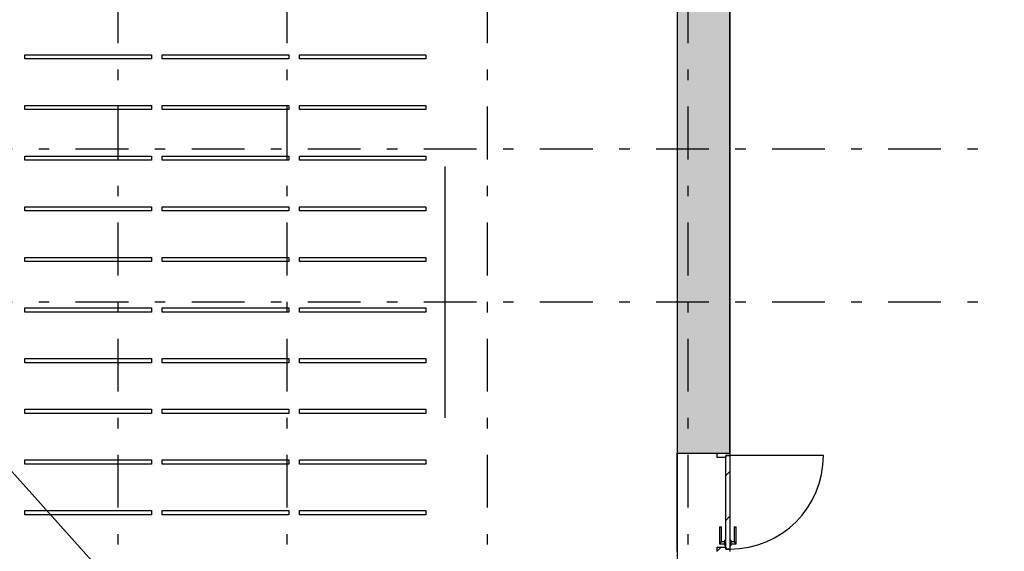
# Model space of a CAD drawing. Extents: x 2 to 87, y -108 to 11.
# Tile 67 of 256: x 43 to 53, y -85 to -80. Entities that reach past the tile are written whole.
import ezdxf

# ---------------------------------------------------------------- set-up
doc = ezdxf.new("R2010")
doc.units = 0
doc.header["$MEASUREMENT"] = 0
doc.linetypes.add('DASHDOT', pattern=[1, 0.5, -0.25, 0, -0.25])
doc.linetypes.add('OVERHEAD', pattern=[3.96875, 2.38125, -1.5875])
for name, color, linetype in [('10', 7, 'CONTINUOUS'), ('13', 7, 'CONTINUOUS'), ('16', 7, 'CONTINUOUS'), ('2', 7, 'CONTINUOUS'), ('25', 7, 'CONTINUOUS'), ('30', 7, 'CONTINUOUS'), ('33', 7, 'CONTINUOUS'), ('5', 7, 'CONTINUOUS'), ('8', 7, 'CONTINUOUS')]:
    doc.layers.add(name, color=color, linetype=linetype)

msp = doc.modelspace()

# ---------------------------------------------------------------- linework, layer by layer
at = {"layer": '10', "color": 7, "linetype": 'Continuous'}
msp.add_line((9.8169, -47.3155), (49.3917, -91.3265), dxfattribs=at)
at = {"layer": '13', "color": 62, "linetype": 'Continuous'}
msp.add_line((49.5276, -85.2221), (49.5276, -84.2921), dxfattribs=at)
at = {"layer": '16', "color": 62, "linetype": 'Continuous'}
msp.add_line((50.9136, -84.3141), (50.0276, -84.3141), dxfattribs=at)
msp.add_arc((50.0276, -84.3141), 0.886, 270, 360, dxfattribs=at)
at = {"layer": '2', "color": 62, "linetype": 'Continuous'}
for p, q in [((50.0276, -84.2921), (50.0276, -44.5706)), ((49.5276, -75.4075), (49.5276, -90.6961)), ((49.5276, -84.2921), (50.0276, -84.2921))]:
    msp.add_line(p, q, dxfattribs=at)
at = {"layer": '25', "color": 62, "linetype": 'Continuous'}
for p, q in [((49.5276, -75.4075), (49.5276, -83.5491)), ((50.0276, -75.4075), (50.0276, -83.5491)), ((49.5276, -83.5491), (49.5276, -84.2921)), ((50.0276, -83.5491), (50.0276, -84.2921)), ((49.5276, -84.2921), (50.0276, -84.2921))]:
    msp.add_line(p, q, dxfattribs=at)
for points in [[(49.5276, -75.4075), (49.5276, -83.5491), (50.0276, -83.5491)], [(49.5276, -75.4075), (50.0276, -75.4075), (50.0276, -83.5491)], [(49.5276, -83.5491), (49.5276, -84.2921), (50.0276, -84.2921)], [(49.5276, -83.5491), (50.0276, -83.5491), (50.0276, -84.2921)], [(49.5276, -84.2921), (49.5276, -84.2921), (50.0276, -84.2921)]]:
    msp.add_solid(points, dxfattribs=at)
at = {"layer": '30', "color": 62, "linetype": 'Continuous'}
for p, q in [((49.9076, -84.3321), (49.9076, -84.2921)), ((49.9876, -84.3321), (49.9076, -84.3321)), ((49.9876, -84.3141), (49.9876, -84.3321)), ((50.0276, -84.3141), (49.9876, -84.3141)), ((50.0276, -84.2921), (50.0276, -84.3141)), ((49.9076, -85.1821), (49.9876, -85.1821)), ((49.9076, -85.2221), (49.9076, -85.1821)), ((49.9876, -85.1821), (49.9876, -85.2001)), ((49.9876, -85.2001), (50.0276, -85.2001)), ((50.0276, -85.2001), (50.0276, -85.2221))]:
    msp.add_line(p, q, dxfattribs=at)
at = {"layer": '33', "color": 62, "linetype": 'OVERHEAD'}
for p, q in [((47.3266, -77.6075), (47.3266, -89.0213)), ((43.3476, -80.516), (44.5476, -80.516)), ((43.3476, -80.556), (43.3476, -80.516)), ((44.5476, -80.516), (44.5476, -80.556)), ((44.6476, -80.516), (45.8476, -80.516)), ((44.6476, -80.556), (44.6476, -80.516)), ((45.8476, -80.516), (45.8476, -80.556)), ((45.9476, -80.516), (47.1476, -80.516)), ((45.9476, -80.556), (45.9476, -80.516)), ((47.1476, -80.516), (47.1476, -80.556)), ((44.5476, -80.556), (43.3476, -80.556)), ((45.8476, -80.556), (44.6476, -80.556)), ((47.1476, -80.556), (45.9476, -80.556)), ((43.3476, -80.996), (44.5476, -80.996)), ((43.3476, -81.036), (43.3476, -80.996)), ((44.5476, -81.036), (43.3476, -81.036)), ((44.5476, -80.996), (44.5476, -81.036)), ((44.6476, -80.996), (45.8476, -80.996)), ((44.6476, -81.036), (44.6476, -80.996)), ((45.8476, -81.036), (44.6476, -81.036)), ((45.8476, -80.996), (45.8476, -81.036)), ((45.9476, -80.996), (47.1476, -80.996)), ((45.9476, -81.036), (45.9476, -80.996)), ((47.1476, -81.036), (45.9476, -81.036)), ((47.1476, -80.996), (47.1476, -81.036)), ((43.3476, -81.476), (44.5476, -81.476)), ((43.3476, -81.516), (43.3476, -81.476)), ((44.5476, -81.516), (43.3476, -81.516)), ((44.5476, -81.476), (44.5476, -81.516)), ((44.6476, -81.476), (45.8476, -81.476)), ((44.6476, -81.516), (44.6476, -81.476)), ((45.8476, -81.516), (44.6476, -81.516)), ((45.8476, -81.476), (45.8476, -81.516)), ((45.9476, -81.476), (47.1476, -81.476)), ((45.9476, -81.516), (45.9476, -81.476)), ((47.1476, -81.516), (45.9476, -81.516)), ((47.1476, -81.476), (47.1476, -81.516)), ((43.3476, -81.956), (44.5476, -81.956)), ((43.3476, -81.996), (43.3476, -81.956)), ((44.5476, -81.996), (43.3476, -81.996)), ((44.5476, -81.956), (44.5476, -81.996)), ((44.6476, -81.956), (45.8476, -81.956)), ((44.6476, -81.996), (44.6476, -81.956)), ((45.8476, -81.996), (44.6476, -81.996)), ((45.8476, -81.956), (45.8476, -81.996)), ((45.9476, -81.956), (47.1476, -81.956)), ((45.9476, -81.996), (45.9476, -81.956)), ((47.1476, -81.996), (45.9476, -81.996)), ((47.1476, -81.956), (47.1476, -81.996)), ((43.3476, -82.436), (44.5476, -82.436)), ((43.3476, -82.476), (43.3476, -82.436)), ((44.5476, -82.476), (43.3476, -82.476)), ((44.5476, -82.436), (44.5476, -82.476)), ((44.6476, -82.436), (45.8476, -82.436)), ((44.6476, -82.476), (44.6476, -82.436)), ((45.8476, -82.476), (44.6476, -82.476)), ((45.8476, -82.436), (45.8476, -82.476)), ((45.9476, -82.436), (47.1476, -82.436)), ((45.9476, -82.476), (45.9476, -82.436)), ((47.1476, -82.476), (45.9476, -82.476)), ((47.1476, -82.436), (47.1476, -82.476)), ((43.3476, -82.916), (44.5476, -82.916)), ((43.3476, -82.956), (43.3476, -82.916)), ((44.5476, -82.916), (44.5476, -82.956)), ((44.6476, -82.916), (45.8476, -82.916)), ((44.6476, -82.956), (44.6476, -82.916)), ((45.8476, -82.916), (45.8476, -82.956)), ((45.9476, -82.916), (47.1476, -82.916)), ((45.9476, -82.956), (45.9476, -82.916)), ((47.1476, -82.916), (47.1476, -82.956)), ((44.5476, -82.956), (43.3476, -82.956)), ((45.8476, -82.956), (44.6476, -82.956)), ((47.1476, -82.956), (45.9476, -82.956)), ((43.3476, -83.396), (44.5476, -83.396)), ((43.3476, -83.436), (43.3476, -83.396)), ((44.5476, -83.396), (44.5476, -83.436)), ((44.6476, -83.396), (45.8476, -83.396)), ((44.6476, -83.436), (44.6476, -83.396)), ((45.8476, -83.396), (45.8476, -83.436)), ((45.9476, -83.396), (47.1476, -83.396)), ((45.9476, -83.436), (45.9476, -83.396)), ((47.1476, -83.396), (47.1476, -83.436)), ((44.5476, -83.436), (43.3476, -83.436)), ((45.8476, -83.436), (44.6476, -83.436)), ((47.1476, -83.436), (45.9476, -83.436)), ((43.3476, -83.876), (44.5476, -83.876)), ((43.3476, -83.916), (43.3476, -83.876)), ((44.5476, -83.876), (44.5476, -83.916)), ((44.6476, -83.876), (45.8476, -83.876)), ((44.6476, -83.916), (44.6476, -83.876)), ((45.8476, -83.876), (45.8476, -83.916)), ((45.9476, -83.876), (47.1476, -83.876)), ((45.9476, -83.916), (45.9476, -83.876)), ((47.1476, -83.876), (47.1476, -83.916)), ((44.5476, -83.916), (43.3476, -83.916)), ((45.8476, -83.916), (44.6476, -83.916)), ((47.1476, -83.916), (45.9476, -83.916)), ((43.3476, -84.356), (44.5476, -84.356)), ((43.3476, -84.396), (43.3476, -84.356)), ((44.5476, -84.396), (43.3476, -84.396)), ((44.5476, -84.356), (44.5476, -84.396)), ((44.6476, -84.356), (45.8476, -84.356)), ((44.6476, -84.396), (44.6476, -84.356)), ((45.8476, -84.396), (44.6476, -84.396)), ((45.8476, -84.356), (45.8476, -84.396)), ((45.9476, -84.356), (47.1476, -84.356)), ((45.9476, -84.396), (45.9476, -84.356)), ((47.1476, -84.396), (45.9476, -84.396)), ((47.1476, -84.356), (47.1476, -84.396)), ((43.3476, -84.836), (44.5476, -84.836)), ((43.3476, -84.876), (43.3476, -84.836)), ((44.5476, -84.876), (43.3476, -84.876)), ((44.5476, -84.836), (44.5476, -84.876)), ((44.6476, -84.836), (45.8476, -84.836)), ((44.6476, -84.876), (44.6476, -84.836)), ((45.8476, -84.876), (44.6476, -84.876)), ((45.8476, -84.836), (45.8476, -84.876)), ((45.9476, -84.836), (47.1476, -84.836)), ((45.9476, -84.876), (45.9476, -84.836)), ((47.1476, -84.876), (45.9476, -84.876)), ((47.1476, -84.836), (47.1476, -84.876))]:
    msp.add_line(p, q, dxfattribs=at)
at = {"layer": '5', "color": 7, "linetype": 'DASHDOT'}
for p, q in [((44.2276, -7.3075), (44.2276, -96.5075)), ((45.8276, -7.3075), (45.8276, -96.5075)), ((47.7276, -7.3075), (47.7276, -96.5075)), ((49.6276, -7.3075), (49.6276, -96.5075)), ((7.5276, -81.4075), (52.6276, -81.4075)), ((7.5276, -82.8575), (52.6276, -82.8575))]:
    msp.add_line(p, q, dxfattribs=at)
at = {"layer": '8', "color": 62, "linetype": 'Continuous'}
for p, q in [((49.9076, -84.3013), (49.9168, -84.2921)), ((49.9876, -84.3141), (50.0276, -84.3141)), ((49.9876, -85.2001), (49.9876, -84.3141)), ((50.0276, -84.3141), (50.0276, -85.2001)), ((49.9876, -84.5041), (50.0276, -84.4641)), ((49.9876, -84.9284), (50.0276, -84.8884)), ((49.9276, -84.9901), (49.9276, -85.1501)), ((49.9276, -84.9901), (49.9476, -84.9901)), ((49.9476, -85.1301), (49.9476, -84.9901)), ((50.0676, -84.9901), (50.0676, -85.1301)), ((50.0676, -84.9901), (50.0876, -84.9901)), ((50.0876, -85.1501), (50.0876, -84.9901)), ((49.9076, -85.2205), (49.946, -85.1821)), ((49.9276, -85.1501), (49.9796, -85.1501)), ((49.9796, -85.1301), (49.9476, -85.1301)), ((49.9876, -85.1151), (49.9796, -85.1151)), ((49.9796, -85.1651), (49.9796, -85.1151)), ((49.9796, -85.1651), (49.9876, -85.1651)), ((50.0356, -85.1151), (50.0276, -85.1151)), ((50.0276, -85.1651), (50.0356, -85.1651)), ((50.0356, -85.1151), (50.0356, -85.1651)), ((50.0676, -85.1301), (50.0356, -85.1301)), ((50.0356, -85.1501), (50.0876, -85.1501)), ((50.0276, -85.2001), (49.9876, -85.2001))]:
    msp.add_line(p, q, dxfattribs=at)
for points in [[(49.9476, -85.1301), (49.9475, -85.1301), (49.9475, -85.1302), (49.9475, -85.1302), (49.9475, -85.1302), (49.9475, -85.1302), (49.9475, -85.1302), (49.9475, -85.1302), (49.9475, -85.1302), (49.9475, -85.1302), (49.9475, -85.1302), (49.9475, -85.1302), (49.9475, -85.1302), (49.9475, -85.1302), (49.9475, -85.1302), (49.9475, -85.1302), (49.9475, -85.1302), (49.9475, -85.1302), (49.9475, -85.1302), (49.9475, -85.1302), (49.9475, -85.1302), (49.9475, -85.1302), (49.9475, -85.1302), (49.9475, -85.1302), (49.9475, -85.1302), (49.9475, -85.1302), (49.9475, -85.1302), (49.9475, -85.1302), (49.9475, -85.1302), (49.9474, -85.1303), (49.9474, -85.1303), (49.9474, -85.1303), (49.9474, -85.1303), (49.9474, -85.1303), (49.9474, -85.1303), (49.9474, -85.1303), (49.9474, -85.1303), (49.9474, -85.1303), (49.9474, -85.1303), (49.9474, -85.1303), (49.9474, -85.1303), (49.9474, -85.1303), (49.9474, -85.1303), (49.9474, -85.1303), (49.9474, -85.1303), (49.9474, -85.1303), (49.9474, -85.1303), (49.9473, -85.1303), (49.9473, -85.1304), (49.9473, -85.1304), (49.9473, -85.1304), (49.9473, -85.1304), (49.9473, -85.1304), (49.9473, -85.1304), (49.9473, -85.1304), (49.9473, -85.1304), (49.9473, -85.1304), (49.9473, -85.1304), (49.9473, -85.1304), (49.9473, -85.1304), (49.9473, -85.1304), (49.9473, -85.1304), (49.9473, -85.1304), (49.9472, -85.1305), (49.9471, -85.1306), (49.9471, -85.1306), (49.9471, -85.1306), (49.9471, -85.1306), (49.9471, -85.1306), (49.9471, -85.1306), (49.9471, -85.1306), (49.9471, -85.1306), (49.9471, -85.1306), (49.9471, -85.1306), (49.9471, -85.1306), (49.947, -85.1306), (49.947, -85.1307), (49.947, -85.1307), (49.947, -85.1307), (49.947, -85.1307), (49.947, -85.1307), (49.947, -85.1307), (49.947, -85.1307), (49.947, -85.1307), (49.947, -85.1307), (49.947, -85.1307), (49.9469, -85.1308), (49.9469, -85.1308), (49.9469, -85.1308), (49.9469, -85.1308), (49.9469, -85.1308), (49.9469, -85.1308), (49.9469, -85.1308), (49.9469, -85.1308), (49.9469, -85.1308), (49.9469, -85.1308), (49.9468, -85.1309), (49.9468, -85.1309), (49.9468, -85.1309), (49.9468, -85.1309), (49.9468, -85.1309), (49.9468, -85.1309), (49.9468, -85.1309), (49.9468, -85.1309), (49.9468, -85.1309), (49.9468, -85.1309), (49.9467, -85.131), (49.9467, -85.131), (49.9467, -85.131), (49.9467, -85.131), (49.9467, -85.131), (49.9467, -85.131), (49.9467, -85.131), (49.9467, -85.131), (49.9466, -85.131), (49.9466, -85.1311), (49.9466, -85.1311), (49.9466, -85.1311), (49.9466, -85.1311), (49.9466, -85.1311), (49.9466, -85.1311), (49.9466, -85.1311), (49.9466, -85.1311), (49.9465, -85.1312), (49.9465, -85.1312), (49.9465, -85.1312), (49.9465, -85.1312), (49.9465, -85.1312), (49.9465, -85.1312), (49.9465, -85.1312), (49.9465, -85.1312), (49.9464, -85.1313), (49.9464, -85.1313), (49.9464, -85.1313), (49.9464, -85.1313), (49.9464, -85.1313), (49.9464, -85.1313), (49.9464, -85.1313), (49.9464, -85.1313), (49.9463, -85.1314), (49.9463, -85.1314), (49.9463, -85.1314), (49.9463, -85.1314), (49.9463, -85.1314), (49.9463, -85.1314), (49.9463, -85.1314), (49.9462, -85.1315), (49.9462, -85.1315), (49.9462, -85.1315), (49.9462, -85.1315), (49.9462, -85.1315), (49.9462, -85.1315), (49.9462, -85.1315), (49.9461, -85.1316), (49.946, -85.1317), (49.946, -85.1317), (49.946, -85.1317), (49.946, -85.1317), (49.946, -85.1317), (49.946, -85.1317), (49.946, -85.1317), (49.9459, -85.1318), (49.9459, -85.1318), (49.9459, -85.1318), (49.9459, -85.1318), (49.9459, -85.1318), (49.9459, -85.1318), (49.9459, -85.1318), (49.9458, -85.1319), (49.9458, -85.1319), (49.9458, -85.1319), (49.9458, -85.1319), (49.9458, -85.1319), (49.9458, -85.1319), (49.9457, -85.132), (49.9457, -85.132), (49.9457, -85.132), (49.9457, -85.132), (49.9457, -85.132), (49.9457, -85.132), (49.9456, -85.1321), (49.9456, -85.1321), (49.9456, -85.1321), (49.9456, -85.1321), (49.9456, -85.1321), (49.9456, -85.1321), (49.9455, -85.1322), (49.9455, -85.1322), (49.9455, -85.1322), (49.9455, -85.1322), (49.9455, -85.1322), (49.9455, -85.1322), (49.9454, -85.1323), (49.9454, -85.1323), (49.9454, -85.1323), (49.9454, -85.1323), (49.9454, -85.1323), (49.9454, -85.1323), (49.9453, -85.1324), (49.9453, -85.1324), (49.9453, -85.1324), (49.9453, -85.1324), (49.9453, -85.1324), (49.9453, -85.1324), (49.9452, -85.1325), (49.9452, -85.1325), (49.9452, -85.1325), (49.9452, -85.1325), (49.9452, -85.1325), (49.9451, -85.1325), (49.9451, -85.1326), (49.9451, -85.1326), (49.9451, -85.1326), (49.9451, -85.1326), (49.9451, -85.1326), (49.945, -85.1327), (49.945, -85.1327), (49.945, -85.1327), (49.945, -85.1327), (49.945, -85.1327), (49.9449, -85.1327), (49.9449, -85.1328), (49.9449, -85.1328), (49.9449, -85.1328), (49.9449, -85.1328), (49.9449, -85.1328), (49.9448, -85.1329), (49.9448, -85.1329), (49.9448, -85.1329), (49.9448, -85.1329), (49.9448, -85.1329), (49.9447, -85.133), (49.9447, -85.133), (49.9447, -85.133), (49.9447, -85.133), (49.9447, -85.133), (49.9446, -85.1331), (49.9446, -85.1331), (49.9446, -85.1331), (49.9446, -85.1331), (49.9446, -85.1331), (49.9445, -85.1332), (49.9445, -85.1332), (49.9445, -85.1332), (49.9445, -85.1332), (49.9445, -85.1332), (49.9445, -85.1332), (49.9444, -85.1333), (49.9443, -85.1334), (49.9443, -85.1334), (49.9443, -85.1334), (49.9443, -85.1334), (49.9442, -85.1335), (49.9442, -85.1335), (49.9442, -85.1335), (49.9442, -85.1335), (49.9442, -85.1335), (49.9441, -85.1336), (49.9441, -85.1336), (49.9441, -85.1336), (49.9441, -85.1336), (49.9441, -85.1336), (49.944, -85.1337), (49.944, -85.1337), (49.944, -85.1337), (49.944, -85.1337), (49.944, -85.1337), (49.9439, -85.1338), (49.9439, -85.1338), (49.9439, -85.1338), (49.9439, -85.1338), (49.9439, -85.1338), (49.9438, -85.1339), (49.9438, -85.1339), (49.9438, -85.1339), (49.9438, -85.1339), (49.9437, -85.134), (49.9437, -85.134), (49.9437, -85.134), (49.9437, -85.134), (49.9437, -85.134), (49.9436, -85.1341), (49.9436, -85.1341), (49.9436, -85.1341), (49.9436, -85.1341), (49.9435, -85.1341), (49.9435, -85.1342), (49.9435, -85.1342), (49.9435, -85.1342), (49.9435, -85.1342), (49.9434, -85.1343), (49.9434, -85.1343), (49.9434, -85.1343), (49.9434, -85.1343), (49.9433, -85.1343), (49.9433, -85.1344), (49.9433, -85.1344), (49.9433, -85.1344), (49.9433, -85.1344), (49.9432, -85.1345), (49.9432, -85.1345), (49.9432, -85.1345), (49.9432, -85.1345), (49.9431, -85.1346), (49.9431, -85.1346), (49.9431, -85.1346), (49.9431, -85.1346), (49.9431, -85.1346), (49.943, -85.1347), (49.943, -85.1347), (49.943, -85.1347), (49.943, -85.1347), (49.9429, -85.1348), (49.9429, -85.1348), (49.9429, -85.1348), (49.9429, -85.1348), (49.9428, -85.1348), (49.9428, -85.1349), (49.9428, -85.1349), (49.9428, -85.1349), (49.9428, -85.1349), (49.9427, -85.135), (49.9427, -85.135), (49.9427, -85.135), (49.9427, -85.135), (49.9426, -85.1351), (49.9426, -85.1351), (49.9426, -85.1351), (49.9426, -85.1351), (49.9425, -85.1352), (49.9425, -85.1352), (49.9425, -85.1352), (49.9425, -85.1352), (49.9424, -85.1352), (49.9424, -85.1353), (49.9424, -85.1353), (49.9424, -85.1353), (49.9424, -85.1353), (49.9423, -85.1354), (49.9423, -85.1354), (49.9423, -85.1354), (49.9423, -85.1354), (49.9422, -85.1355), (49.9421, -85.1356), (49.9421, -85.1356), (49.9421, -85.1356), (49.9421, -85.1356), (49.942, -85.1357), (49.942, -85.1357), (49.942, -85.1357), (49.942, -85.1357), (49.9419, -85.1358), (49.9419, -85.1358), (49.9419, -85.1358), (49.9419, -85.1358), (49.9418, -85.1359), (49.9418, -85.1359), (49.9418, -85.1359), (49.9418, -85.1359), (49.9417, -85.136), (49.9417, -85.136), (49.9417, -85.136), (49.9417, -85.136), (49.9416, -85.1361), (49.9416, -85.1361), (49.9416, -85.1361), (49.9416, -85.1361), (49.9415, -85.1362), (49.9415, -85.1362), (49.9415, -85.1362), (49.9415, -85.1362), (49.9414, -85.1363), (49.9414, -85.1363), (49.9414, -85.1363), (49.9414, -85.1363), (49.9413, -85.1364), (49.9413, -85.1364), (49.9413, -85.1364), (49.9413, -85.1364), (49.9412, -85.1365), (49.9412, -85.1365), (49.9412, -85.1365), (49.9412, -85.1365), (49.9411, -85.1366), (49.9411, -85.1366), (49.9411, -85.1366), (49.9411, -85.1366), (49.941, -85.1367), (49.941, -85.1367), (49.941, -85.1367), (49.941, -85.1367), (49.9409, -85.1368), (49.9409, -85.1368), (49.9409, -85.1368), (49.9409, -85.1368), (49.9408, -85.1369), (49.9408, -85.1369), (49.9408, -85.1369), (49.9407, -85.1369), (49.9407, -85.137), (49.9407, -85.137), (49.9407, -85.137), (49.9406, -85.1371), (49.9406, -85.1371), (49.9406, -85.1371), (49.9406, -85.1371), (49.9405, -85.1372), (49.9405, -85.1372), (49.9405, -85.1372), (49.9405, -85.1372), (49.9404, -85.1373), (49.9404, -85.1373), (49.9404, -85.1373), (49.9404, -85.1373), (49.9403, -85.1374), (49.9403, -85.1374), (49.9403, -85.1374), (49.9403, -85.1374), (49.9402, -85.1375), (49.9402, -85.1375), (49.9402, -85.1375), (49.9402, -85.1375), (49.9401, -85.1376), (49.9401, -85.1376), (49.9401, -85.1376), (49.94, -85.1377), (49.94, -85.1377), (49.94, -85.1377), (49.94, -85.1377), (49.9399, -85.1378), (49.9399, -85.1378), (49.9399, -85.1378), (49.9399, -85.1378), (49.9398, -85.1379), (49.9398, -85.1379), (49.9398, -85.1379), (49.9398, -85.1379), (49.9397, -85.138), (49.9397, -85.138), (49.9397, -85.138), (49.9396, -85.1381), (49.9395, -85.1382), (49.9395, -85.1382), (49.9395, -85.1382), (49.9395, -85.1382), (49.9394, -85.1383), (49.9394, -85.1383), (49.9394, -85.1383), (49.9394, -85.1383), (49.9393, -85.1384), (49.9393, -85.1384), (49.9393, -85.1384), (49.9392, -85.1385), (49.9392, -85.1385), (49.9392, -85.1385), (49.9392, -85.1385), (49.9391, -85.1386), (49.9391, -85.1386), (49.9391, -85.1386), (49.9391, -85.1386), (49.939, -85.1387), (49.939, -85.1387), (49.939, -85.1387), (49.9389, -85.1388), (49.9389, -85.1388), (49.9389, -85.1388), (49.9389, -85.1388), (49.9388, -85.1389), (49.9388, -85.1389), (49.9388, -85.1389), (49.9388, -85.1389), (49.9387, -85.139), (49.9387, -85.139), (49.9387, -85.139), (49.9386, -85.1391), (49.9386, -85.1391), (49.9386, -85.1391), (49.9386, -85.1391), (49.9385, -85.1392), (49.9385, -85.1392), (49.9385, -85.1392), (49.9385, -85.1392), (49.9384, -85.1393), (49.9384, -85.1393), (49.9384, -85.1393), (49.9383, -85.1393), (49.9383, -85.1394), (49.9383, -85.1394), (49.9383, -85.1394), (49.9382, -85.1395), (49.9382, -85.1395), (49.9382, -85.1395), (49.9382, -85.1395), (49.9381, -85.1396), (49.9381, -85.1396), (49.9381, -85.1396), (49.938, -85.1396), (49.938, -85.1397), (49.938, -85.1397), (49.938, -85.1397), (49.9379, -85.1398), (49.9379, -85.1398), (49.9379, -85.1398), (49.9379, -85.1398), (49.9378, -85.1399), (49.9378, -85.1399), (49.9378, -85.1399), (49.9377, -85.1399), (49.9377, -85.14), (49.9377, -85.14), (49.9377, -85.14), (49.9376, -85.1401), (49.9376, -85.1401), (49.9376, -85.1401), (49.9376, -85.1401), (49.9375, -85.1402), (49.9375, -85.1402), (49.9375, -85.1402), (49.9375, -85.1402), (49.9374, -85.1403), (49.9374, -85.1403), (49.9374, -85.1403), (49.9373, -85.1404), (49.9373, -85.1404), (49.9373, -85.1404), (49.9373, -85.1404), (49.9372, -85.1405), (49.9372, -85.1405), (49.9372, -85.1405), (49.9372, -85.1405), (49.9371, -85.1406), (49.9371, -85.1406), (49.9371, -85.1406), (49.9369, -85.1408), (49.9368, -85.1409), (49.9368, -85.1409), (49.9368, -85.1409), (49.9367, -85.141), (49.9367, -85.141), (49.9367, -85.141), (49.9367, -85.141), (49.9366, -85.1411), (49.9366, -85.1411), (49.9366, -85.1411), (49.9366, -85.1411), (49.9365, -85.1412), (49.9365, -85.1412), (49.9365, -85.1412), (49.9364, -85.1413), (49.9364, -85.1413), (49.9364, -85.1413), (49.9364, -85.1413), (49.9363, -85.1414), (49.9363, -85.1414), (49.9363, -85.1414), (49.9363, -85.1414), (49.9362, -85.1415), (49.9362, -85.1415), (49.9362, -85.1415), (49.9361, -85.1416), (49.9361, -85.1416), (49.9361, -85.1416), (49.9361, -85.1416), (49.936, -85.1417), (49.936, -85.1417), (49.936, -85.1417), (49.936, -85.1417), (49.9359, -85.1418), (49.9359, -85.1418), (49.9359, -85.1418), (49.9358, -85.1419), (49.9358, -85.1419), (49.9358, -85.1419), (49.9358, -85.1419), (49.9357, -85.142), (49.9357, -85.142), (49.9357, -85.142), (49.9357, -85.142), (49.9356, -85.1421), (49.9356, -85.1421), (49.9356, -85.1421), (49.9356, -85.1421), (49.9355, -85.1422), (49.9355, -85.1422), (49.9355, -85.1422), (49.9354, -85.1423), (49.9354, -85.1423), (49.9354, -85.1423), (49.9354, -85.1423), (49.9353, -85.1424), (49.9353, -85.1424), (49.9353, -85.1424), (49.9353, -85.1424), (49.9352, -85.1425), (49.9352, -85.1425), (49.9352, -85.1425), (49.9352, -85.1425), (49.9351, -85.1426), (49.9351, -85.1426), (49.9351, -85.1426), (49.935, -85.1427), (49.935, -85.1427), (49.935, -85.1427), (49.935, -85.1427), (49.9349, -85.1428), (49.9349, -85.1428), (49.9349, -85.1428), (49.9349, -85.1428), (49.9348, -85.1429), (49.9348, -85.1429), (49.9348, -85.1429), (49.9348, -85.1429), (49.9347, -85.143), (49.9347, -85.143), (49.9347, -85.143), (49.9347, -85.143), (49.9346, -85.1431), (49.9346, -85.1431), (49.9346, -85.1431), (49.9346, -85.1431), (49.9345, -85.1432), (49.9345, -85.1432), (49.9345, -85.1432), (49.9344, -85.1433), (49.9344, -85.1433), (49.9344, -85.1433), (49.9344, -85.1433), (49.9343, -85.1434), (49.9342, -85.1435), (49.9342, -85.1435), (49.9342, -85.1435), (49.9342, -85.1435), (49.9341, -85.1436), (49.9341, -85.1436), (49.9341, -85.1436), (49.9341, -85.1436), (49.934, -85.1437), (49.934, -85.1437), (49.934, -85.1437), (49.934, -85.1437), (49.9339, -85.1438), (49.9339, -85.1438), (49.9339, -85.1438), (49.9339, -85.1438), (49.9338, -85.1439), (49.9338, -85.1439), (49.9338, -85.1439), (49.9338, -85.1439), (49.9337, -85.144), (49.9337, -85.144), (49.9337, -85.144), (49.9337, -85.144), (49.9336, -85.1441), (49.9336, -85.1441), (49.9336, -85.1441), (49.9336, -85.1441), (49.9335, -85.1442), (49.9335, -85.1442), (49.9335, -85.1442), (49.9335, -85.1442), (49.9334, -85.1443), (49.9334, -85.1443), (49.9334, -85.1443), (49.9334, -85.1443), (49.9333, -85.1444), (49.9333, -85.1444), (49.9333, -85.1444), (49.9333, -85.1444), (49.9332, -85.1445), (49.9332, -85.1445), (49.9332, -85.1445), (49.9332, -85.1445), (49.9331, -85.1446), (49.9331, -85.1446), (49.9331, -85.1446), (49.9331, -85.1446), (49.933, -85.1447), (49.933, -85.1447), (49.933, -85.1447), (49.933, -85.1447), (49.9329, -85.1448), (49.9329, -85.1448), (49.9329, -85.1448), (49.9329, -85.1448), (49.9328, -85.1449), (49.9328, -85.1449), (49.9328, -85.1449), (49.9328, -85.1449), (49.9327, -85.1449), (49.9327, -85.145), (49.9327, -85.145), (49.9327, -85.145), (49.9327, -85.145), (49.9326, -85.1451), (49.9326, -85.1451), (49.9326, -85.1451), (49.9326, -85.1451), (49.9325, -85.1452), (49.9325, -85.1452), (49.9325, -85.1452), (49.9325, -85.1452), (49.9324, -85.1453), (49.9324, -85.1453), (49.9324, -85.1453), (49.9324, -85.1453), (49.9324, -85.1453), (49.9323, -85.1454), (49.9323, -85.1454), (49.9323, -85.1454), (49.9323, -85.1454), (49.9322, -85.1455), (49.9322, -85.1455), (49.9322, -85.1455), (49.9322, -85.1455), (49.9321, -85.1456), (49.9321, -85.1456), (49.9321, -85.1456), (49.9321, -85.1456), (49.9321, -85.1456), (49.932, -85.1457), (49.932, -85.1457), (49.932, -85.1457), (49.932, -85.1457), (49.9319, -85.1458), (49.9319, -85.1458), (49.9319, -85.1458), (49.9319, -85.1458), (49.9319, -85.1459), (49.9318, -85.1459), (49.9318, -85.1459), (49.9318, -85.1459), (49.9318, -85.1459), (49.9317, -85.146), (49.9317, -85.146), (49.9317, -85.146), (49.9317, -85.146), (49.9317, -85.146), (49.9316, -85.1461), (49.9316, -85.1461), (49.9316, -85.1461), (49.9316, -85.1461), (49.9315, -85.1462), (49.9315, -85.1462), (49.9315, -85.1462), (49.9315, -85.1462), (49.9315, -85.1462), (49.9314, -85.1463), (49.9314, -85.1463), (49.9314, -85.1463), (49.9314, -85.1463), (49.9313, -85.1464), (49.9313, -85.1464), (49.9313, -85.1464), (49.9313, -85.1464), (49.9313, -85.1464), (49.9312, -85.1465), (49.9312, -85.1465), (49.9312, -85.1465), (49.9312, -85.1465), (49.9312, -85.1465), (49.9311, -85.1466), (49.9311, -85.1466), (49.9311, -85.1466), (49.9311, -85.1466), (49.9311, -85.1466), (49.931, -85.1467), (49.931, -85.1467), (49.931, -85.1467), (49.931, -85.1467), (49.9309, -85.1467), (49.9309, -85.1468), (49.9309, -85.1468), (49.9309, -85.1468), (49.9309, -85.1468), (49.9308, -85.1469), (49.9308, -85.1469), (49.9308, -85.1469), (49.9308, -85.1469), (49.9308, -85.1469), (49.9307, -85.147), (49.9307, -85.147), (49.9307, -85.147), (49.9307, -85.147), (49.9307, -85.147), (49.9306, -85.147), (49.9306, -85.1471), (49.9306, -85.1471), (49.9306, -85.1471), (49.9306, -85.1471), (49.9306, -85.1471), (49.9305, -85.1472), (49.9305, -85.1472), (49.9305, -85.1472), (49.9305, -85.1472), (49.9305, -85.1472), (49.9304, -85.1473), (49.9304, -85.1473), (49.9304, -85.1473), (49.9304, -85.1473), (49.9304, -85.1473), (49.9303, -85.1474), (49.9303, -85.1474), (49.9303, -85.1474), (49.9303, -85.1474), (49.9303, -85.1474), (49.9303, -85.1474), (49.9302, -85.1475), (49.9302, -85.1475), (49.9302, -85.1475), (49.9302, -85.1475), (49.9302, -85.1475), (49.9301, -85.1476), (49.9301, -85.1476), (49.9301, -85.1476), (49.9301, -85.1476), (49.9301, -85.1476), (49.9301, -85.1476), (49.93, -85.1477), (49.93, -85.1477), (49.93, -85.1477), (49.93, -85.1477), (49.93, -85.1477), (49.9299, -85.1478), (49.9298, -85.1479), (49.9298, -85.1479), (49.9298, -85.1479), (49.9298, -85.1479), (49.9298, -85.1479), (49.9298, -85.1479), (49.9297, -85.148), (49.9297, -85.148), (49.9297, -85.148), (49.9297, -85.148), (49.9297, -85.148), (49.9297, -85.148), (49.9296, -85.1481), (49.9296, -85.1481), (49.9296, -85.1481), (49.9296, -85.1481), (49.9296, -85.1481), (49.9296, -85.1481), (49.9295, -85.1482), (49.9295, -85.1482), (49.9295, -85.1482), (49.9295, -85.1482), (49.9295, -85.1482), (49.9295, -85.1482), (49.9294, -85.1483), (49.9294, -85.1483), (49.9294, -85.1483), (49.9294, -85.1483), (49.9294, -85.1483), (49.9294, -85.1483), (49.9293, -85.1484), (49.9293, -85.1484), (49.9293, -85.1484), (49.9293, -85.1484), (49.9293, -85.1484), (49.9293, -85.1484), (49.9293, -85.1484), (49.9292, -85.1485), (49.9292, -85.1485), (49.9292, -85.1485), (49.9292, -85.1485), (49.9292, -85.1485), (49.9292, -85.1485), (49.9292, -85.1485), (49.9291, -85.1486), (49.9291, -85.1486), (49.9291, -85.1486), (49.9291, -85.1486), (49.9291, -85.1486), (49.9291, -85.1486), (49.9291, -85.1486), (49.929, -85.1487), (49.929, -85.1487), (49.929, -85.1487), (49.929, -85.1487), (49.929, -85.1487), (49.929, -85.1487), (49.929, -85.1487), (49.9289, -85.1488), (49.9289, -85.1488), (49.9289, -85.1488), (49.9289, -85.1488), (49.9289, -85.1488), (49.9289, -85.1488), (49.9289, -85.1488), (49.9288, -85.1489), (49.9288, -85.1489), (49.9288, -85.1489), (49.9288, -85.1489), (49.9288, -85.1489), (49.9288, -85.1489), (49.9288, -85.1489), (49.9288, -85.1489), (49.9287, -85.149), (49.9287, -85.149), (49.9287, -85.149), (49.9287, -85.149), (49.9287, -85.149), (49.9287, -85.149), (49.9287, -85.149), (49.9287, -85.149), (49.9286, -85.1491), (49.9286, -85.1491), (49.9286, -85.1491), (49.9286, -85.1491), (49.9286, -85.1491), (49.9286, -85.1491), (49.9286, -85.1491), (49.9286, -85.1491), (49.9286, -85.1491), (49.9285, -85.1492), (49.9285, -85.1492), (49.9285, -85.1492), (49.9285, -85.1492), (49.9285, -85.1492), (49.9285, -85.1492), (49.9285, -85.1492), (49.9285, -85.1492), (49.9283, -85.1494), (49.9282, -85.1495), (49.9282, -85.1495), (49.9282, -85.1495), (49.9282, -85.1495), (49.9282, -85.1495), (49.9282, -85.1495), (49.9282, -85.1495), (49.9282, -85.1495), (49.9282, -85.1495), (49.9282, -85.1495), (49.9281, -85.1496), (49.9281, -85.1496), (49.9281, -85.1496), (49.9281, -85.1496), (49.9281, -85.1496), (49.9281, -85.1496), (49.9281, -85.1496), (49.9281, -85.1496), (49.9281, -85.1496), (49.9281, -85.1496), (49.9281, -85.1496), (49.9281, -85.1496), (49.928, -85.1497), (49.928, -85.1497), (49.928, -85.1497), (49.928, -85.1497), (49.928, -85.1497), (49.928, -85.1497), (49.928, -85.1497), (49.928, -85.1497), (49.928, -85.1497), (49.928, -85.1497), (49.928, -85.1497), (49.928, -85.1497), (49.928, -85.1497), (49.9279, -85.1498), (49.9279, -85.1498), (49.9279, -85.1498), (49.9279, -85.1498), (49.9279, -85.1498), (49.9279, -85.1498), (49.9279, -85.1498), (49.9279, -85.1498), (49.9279, -85.1498), (49.9279, -85.1498), (49.9279, -85.1498), (49.9279, -85.1498), (49.9279, -85.1498), (49.9279, -85.1498), (49.9279, -85.1498), (49.9277, -85.15), (49.9276, -85.1501)], [(50.0876, -85.1501), (50.0875, -85.1501), (50.0875, -85.15), (50.0875, -85.15), (50.0875, -85.15), (50.0875, -85.15), (50.0875, -85.15), (50.0875, -85.15), (50.0875, -85.15), (50.0875, -85.15), (50.0875, -85.15), (50.0875, -85.15), (50.0875, -85.15), (50.0875, -85.15), (50.0875, -85.15), (50.0875, -85.15), (50.0875, -85.15), (50.0875, -85.15), (50.0875, -85.15), (50.0875, -85.15), (50.0875, -85.15), (50.0875, -85.15), (50.0875, -85.15), (50.0875, -85.15), (50.0875, -85.15), (50.0875, -85.15), (50.0875, -85.15), (50.0875, -85.15), (50.0875, -85.15), (50.0874, -85.1499), (50.0874, -85.1499), (50.0874, -85.1499), (50.0874, -85.1499), (50.0874, -85.1499), (50.0874, -85.1499), (50.0874, -85.1499), (50.0874, -85.1499), (50.0874, -85.1499), (50.0874, -85.1499), (50.0874, -85.1499), (50.0874, -85.1499), (50.0874, -85.1499), (50.0874, -85.1499), (50.0874, -85.1499), (50.0874, -85.1499), (50.0874, -85.1499), (50.0874, -85.1499), (50.0873, -85.1499), (50.0873, -85.1498), (50.0873, -85.1498), (50.0873, -85.1498), (50.0873, -85.1498), (50.0873, -85.1498), (50.0873, -85.1498), (50.0873, -85.1498), (50.0873, -85.1498), (50.0873, -85.1498), (50.0873, -85.1498), (50.0873, -85.1498), (50.0873, -85.1498), (50.0873, -85.1498), (50.0873, -85.1498), (50.0873, -85.1498), (50.0872, -85.1497), (50.0871, -85.1496), (50.0871, -85.1496), (50.0871, -85.1496), (50.0871, -85.1496), (50.0871, -85.1496), (50.0871, -85.1496), (50.0871, -85.1496), (50.0871, -85.1496), (50.0871, -85.1496), (50.0871, -85.1496), (50.0871, -85.1496), (50.087, -85.1496), (50.087, -85.1495), (50.087, -85.1495), (50.087, -85.1495), (50.087, -85.1495), (50.087, -85.1495), (50.087, -85.1495), (50.087, -85.1495), (50.087, -85.1495), (50.087, -85.1495), (50.087, -85.1495), (50.0869, -85.1494), (50.0869, -85.1494), (50.0869, -85.1494), (50.0869, -85.1494), (50.0869, -85.1494), (50.0869, -85.1494), (50.0869, -85.1494), (50.0869, -85.1494), (50.0869, -85.1494), (50.0869, -85.1494), (50.0868, -85.1493), (50.0868, -85.1493), (50.0868, -85.1493), (50.0868, -85.1493), (50.0868, -85.1493), (50.0868, -85.1493), (50.0868, -85.1493), (50.0868, -85.1493), (50.0868, -85.1493), (50.0868, -85.1493), (50.0867, -85.1492), (50.0867, -85.1492), (50.0867, -85.1492), (50.0867, -85.1492), (50.0867, -85.1492), (50.0867, -85.1492), (50.0867, -85.1492), (50.0867, -85.1492), (50.0866, -85.1491), (50.0866, -85.1491), (50.0866, -85.1491), (50.0866, -85.1491), (50.0866, -85.1491), (50.0866, -85.1491), (50.0866, -85.1491), (50.0866, -85.1491), (50.0866, -85.1491), (50.0865, -85.149), (50.0865, -85.149), (50.0865, -85.149), (50.0865, -85.149), (50.0865, -85.149), (50.0865, -85.149), (50.0865, -85.149), (50.0865, -85.149), (50.0864, -85.1489), (50.0864, -85.1489), (50.0864, -85.1489), (50.0864, -85.1489), (50.0864, -85.1489), (50.0864, -85.1489), (50.0864, -85.1489), (50.0864, -85.1489), (50.0863, -85.1488), (50.0863, -85.1488), (50.0863, -85.1488), (50.0863, -85.1488), (50.0863, -85.1488), (50.0863, -85.1488), (50.0863, -85.1488), (50.0862, -85.1487), (50.0862, -85.1487), (50.0862, -85.1487), (50.0862, -85.1487), (50.0862, -85.1487), (50.0862, -85.1487), (50.0862, -85.1487), (50.0861, -85.1486), (50.086, -85.1485), (50.086, -85.1485), (50.086, -85.1485), (50.086, -85.1485), (50.086, -85.1485), (50.086, -85.1485), (50.086, -85.1485), (50.0859, -85.1484), (50.0859, -85.1484), (50.0859, -85.1484), (50.0859, -85.1484), (50.0859, -85.1484), (50.0859, -85.1484), (50.0859, -85.1484), (50.0858, -85.1483), (50.0858, -85.1483), (50.0858, -85.1483), (50.0858, -85.1483), (50.0858, -85.1483), (50.0858, -85.1483), (50.0857, -85.1482), (50.0857, -85.1482), (50.0857, -85.1482), (50.0857, -85.1482), (50.0857, -85.1482), (50.0857, -85.1482), (50.0856, -85.1481), (50.0856, -85.1481), (50.0856, -85.1481), (50.0856, -85.1481), (50.0856, -85.1481), (50.0856, -85.1481), (50.0855, -85.148), (50.0855, -85.148), (50.0855, -85.148), (50.0855, -85.148), (50.0855, -85.148), (50.0855, -85.148), (50.0854, -85.1479), (50.0854, -85.1479), (50.0854, -85.1479), (50.0854, -85.1479), (50.0854, -85.1479), (50.0854, -85.1479), (50.0853, -85.1478), (50.0853, -85.1478), (50.0853, -85.1478), (50.0853, -85.1478), (50.0853, -85.1478), (50.0853, -85.1478), (50.0852, -85.1477), (50.0852, -85.1477), (50.0852, -85.1477), (50.0852, -85.1477), (50.0852, -85.1477), (50.0851, -85.1476), (50.0851, -85.1476), (50.0851, -85.1476), (50.0851, -85.1476), (50.0851, -85.1476), (50.0851, -85.1476), (50.085, -85.1475), (50.085, -85.1475), (50.085, -85.1475), (50.085, -85.1475), (50.085, -85.1475), (50.0849, -85.1474), (50.0849, -85.1474), (50.0849, -85.1474), (50.0849, -85.1474), (50.0849, -85.1474), (50.0849, -85.1474), (50.0848, -85.1473), (50.0848, -85.1473), (50.0848, -85.1473), (50.0848, -85.1473), (50.0848, -85.1473), (50.0847, -85.1472), (50.0847, -85.1472), (50.0847, -85.1472), (50.0847, -85.1472), (50.0847, -85.1472), (50.0846, -85.1471), (50.0846, -85.1471), (50.0846, -85.1471), (50.0846, -85.1471), (50.0846, -85.1471), (50.0845, -85.147), (50.0845, -85.147), (50.0845, -85.147), (50.0845, -85.147), (50.0845, -85.147), (50.0845, -85.147), (50.0844, -85.1469), (50.0843, -85.1468), (50.0843, -85.1468), (50.0843, -85.1468), (50.0843, -85.1468), (50.0842, -85.1467), (50.0842, -85.1467), (50.0842, -85.1467), (50.0842, -85.1467), (50.0842, -85.1467), (50.0841, -85.1466), (50.0841, -85.1466), (50.0841, -85.1466), (50.0841, -85.1466), (50.0841, -85.1466), (50.084, -85.1465), (50.084, -85.1465), (50.084, -85.1465), (50.084, -85.1465), (50.084, -85.1465), (50.0839, -85.1464), (50.0839, -85.1464), (50.0839, -85.1464), (50.0839, -85.1464), (50.0839, -85.1464), (50.0838, -85.1463), (50.0838, -85.1463), (50.0838, -85.1463), (50.0838, -85.1463), (50.0837, -85.1462), (50.0837, -85.1462), (50.0837, -85.1462), (50.0837, -85.1462), (50.0837, -85.1462), (50.0836, -85.1461), (50.0836, -85.1461), (50.0836, -85.1461), (50.0836, -85.1461), (50.0835, -85.146), (50.0835, -85.146), (50.0835, -85.146), (50.0835, -85.146), (50.0835, -85.146), (50.0834, -85.1459), (50.0834, -85.1459), (50.0834, -85.1459), (50.0834, -85.1459), (50.0833, -85.1459), (50.0833, -85.1458), (50.0833, -85.1458), (50.0833, -85.1458), (50.0833, -85.1458), (50.0832, -85.1457), (50.0832, -85.1457), (50.0832, -85.1457), (50.0832, -85.1457), (50.0831, -85.1456), (50.0831, -85.1456), (50.0831, -85.1456), (50.0831, -85.1456), (50.0831, -85.1456), (50.083, -85.1455), (50.083, -85.1455), (50.083, -85.1455), (50.083, -85.1455), (50.0829, -85.1454), (50.0829, -85.1454), (50.0829, -85.1454), (50.0829, -85.1454), (50.0828, -85.1453), (50.0828, -85.1453), (50.0828, -85.1453), (50.0828, -85.1453), (50.0828, -85.1453), (50.0827, -85.1452), (50.0827, -85.1452), (50.0827, -85.1452), (50.0827, -85.1452), (50.0826, -85.1451), (50.0826, -85.1451), (50.0826, -85.1451), (50.0826, -85.1451), (50.0825, -85.145), (50.0825, -85.145), (50.0825, -85.145), (50.0825, -85.145), (50.0824, -85.1449), (50.0824, -85.1449), (50.0824, -85.1449), (50.0824, -85.1449), (50.0824, -85.1449), (50.0823, -85.1448), (50.0823, -85.1448), (50.0823, -85.1448), (50.0823, -85.1448), (50.0822, -85.1447), (50.0821, -85.1446), (50.0821, -85.1446), (50.0821, -85.1446), (50.0821, -85.1446), (50.082, -85.1445), (50.082, -85.1445), (50.082, -85.1445), (50.082, -85.1445), (50.0819, -85.1444), (50.0819, -85.1444), (50.0819, -85.1444), (50.0819, -85.1444), (50.0818, -85.1443), (50.0818, -85.1443), (50.0818, -85.1443), (50.0818, -85.1443), (50.0817, -85.1442), (50.0817, -85.1442), (50.0817, -85.1442), (50.0817, -85.1442), (50.0816, -85.1441), (50.0816, -85.1441), (50.0816, -85.1441), (50.0816, -85.1441), (50.0815, -85.144), (50.0815, -85.144), (50.0815, -85.144), (50.0815, -85.144), (50.0814, -85.1439), (50.0814, -85.1439), (50.0814, -85.1439), (50.0814, -85.1439), (50.0813, -85.1438), (50.0813, -85.1438), (50.0813, -85.1438), (50.0813, -85.1438), (50.0812, -85.1437), (50.0812, -85.1437), (50.0812, -85.1437), (50.0812, -85.1437), (50.0811, -85.1436), (50.0811, -85.1436), (50.0811, -85.1436), (50.0811, -85.1436), (50.081, -85.1435), (50.081, -85.1435), (50.081, -85.1435), (50.081, -85.1435), (50.0809, -85.1434), (50.0809, -85.1434), (50.0809, -85.1434), (50.0809, -85.1434), (50.0808, -85.1433), (50.0808, -85.1433), (50.0808, -85.1433), (50.0807, -85.1433), (50.0807, -85.1432), (50.0807, -85.1432), (50.0807, -85.1432), (50.0806, -85.1431), (50.0806, -85.1431), (50.0806, -85.1431), (50.0806, -85.1431), (50.0805, -85.143), (50.0805, -85.143), (50.0805, -85.143), (50.0805, -85.143), (50.0804, -85.1429), (50.0804, -85.1429), (50.0804, -85.1429), (50.0804, -85.1429), (50.0803, -85.1428), (50.0803, -85.1428), (50.0803, -85.1428), (50.0803, -85.1428), (50.0802, -85.1427), (50.0802, -85.1427), (50.0802, -85.1427), (50.0802, -85.1427), (50.0801, -85.1426), (50.0801, -85.1426), (50.0801, -85.1426), (50.08, -85.1425), (50.08, -85.1425), (50.08, -85.1425), (50.08, -85.1425), (50.0799, -85.1424), (50.0799, -85.1424), (50.0799, -85.1424), (50.0799, -85.1424), (50.0798, -85.1423), (50.0798, -85.1423), (50.0798, -85.1423), (50.0798, -85.1423), (50.0797, -85.1422), (50.0797, -85.1422), (50.0797, -85.1422), (50.0796, -85.1421), (50.0795, -85.142), (50.0795, -85.142), (50.0795, -85.142), (50.0795, -85.142), (50.0794, -85.1419), (50.0794, -85.1419), (50.0794, -85.1419), (50.0794, -85.1419), (50.0793, -85.1418), (50.0793, -85.1418), (50.0793, -85.1418), (50.0792, -85.1417), (50.0792, -85.1417), (50.0792, -85.1417), (50.0792, -85.1417), (50.0791, -85.1416), (50.0791, -85.1416), (50.0791, -85.1416), (50.0791, -85.1416), (50.079, -85.1415), (50.079, -85.1415), (50.079, -85.1415), (50.0789, -85.1414), (50.0789, -85.1414), (50.0789, -85.1414), (50.0789, -85.1414), (50.0788, -85.1413), (50.0788, -85.1413), (50.0788, -85.1413), (50.0788, -85.1413), (50.0787, -85.1412), (50.0787, -85.1412), (50.0787, -85.1412), (50.0786, -85.1411), (50.0786, -85.1411), (50.0786, -85.1411), (50.0786, -85.1411), (50.0785, -85.141), (50.0785, -85.141), (50.0785, -85.141), (50.0785, -85.141), (50.0784, -85.1409), (50.0784, -85.1409), (50.0784, -85.1409), (50.0783, -85.1408), (50.0783, -85.1408), (50.0783, -85.1408), (50.0783, -85.1408), (50.0782, -85.1407), (50.0782, -85.1407), (50.0782, -85.1407), (50.0782, -85.1407), (50.0781, -85.1406), (50.0781, -85.1406), (50.0781, -85.1406), (50.078, -85.1405), (50.078, -85.1405), (50.078, -85.1405), (50.078, -85.1405), (50.0779, -85.1404), (50.0779, -85.1404), (50.0779, -85.1404), (50.0779, -85.1404), (50.0778, -85.1403), (50.0778, -85.1403), (50.0778, -85.1403), (50.0777, -85.1402), (50.0777, -85.1402), (50.0777, -85.1402), (50.0777, -85.1402), (50.0776, -85.1401), (50.0776, -85.1401), (50.0776, -85.1401), (50.0776, -85.1401), (50.0775, -85.14), (50.0775, -85.14), (50.0775, -85.14), (50.0775, -85.1399), (50.0774, -85.1399), (50.0774, -85.1399), (50.0774, -85.1399), (50.0773, -85.1398), (50.0773, -85.1398), (50.0773, -85.1398), (50.0773, -85.1398), (50.0772, -85.1397), (50.0772, -85.1397), (50.0772, -85.1397), (50.0772, -85.1396), (50.0771, -85.1396), (50.0771, -85.1396), (50.0771, -85.1396), (50.077, -85.1395), (50.077, -85.1395), (50.077, -85.1395), (50.077, -85.1395), (50.0769, -85.1394), (50.0769, -85.1393), (50.0768, -85.1393), (50.0768, -85.1393), (50.0768, -85.1393), (50.0767, -85.1392), (50.0767, -85.1392), (50.0767, -85.1392), (50.0767, -85.1392), (50.0766, -85.1391), (50.0766, -85.1391), (50.0766, -85.1391), (50.0766, -85.1391), (50.0765, -85.139), (50.0765, -85.139), (50.0765, -85.139), (50.0764, -85.1389), (50.0764, -85.1389), (50.0764, -85.1389), (50.0764, -85.1389), (50.0763, -85.1388), (50.0763, -85.1388), (50.0763, -85.1388), (50.0763, -85.1388), (50.0762, -85.1387), (50.0762, -85.1387), (50.0762, -85.1387), (50.0761, -85.1386), (50.0761, -85.1386), (50.0761, -85.1386), (50.0761, -85.1386), (50.076, -85.1385), (50.076, -85.1385), (50.076, -85.1385), (50.076, -85.1385), (50.0759, -85.1384), (50.0759, -85.1384), (50.0759, -85.1384), (50.0758, -85.1383), (50.0758, -85.1383), (50.0758, -85.1383), (50.0758, -85.1383), (50.0757, -85.1382), (50.0757, -85.1382), (50.0757, -85.1382), (50.0757, -85.1382), (50.0756, -85.1381), (50.0756, -85.1381), (50.0756, -85.1381), (50.0756, -85.1381), (50.0755, -85.138), (50.0755, -85.138), (50.0755, -85.138), (50.0754, -85.1379), (50.0754, -85.1379), (50.0754, -85.1379), (50.0754, -85.1379), (50.0753, -85.1378), (50.0753, -85.1378), (50.0753, -85.1378), (50.0753, -85.1378), (50.0752, -85.1377), (50.0752, -85.1377), (50.0752, -85.1377), (50.0752, -85.1377), (50.0751, -85.1376), (50.0751, -85.1376), (50.0751, -85.1376), (50.075, -85.1375), (50.075, -85.1375), (50.075, -85.1375), (50.075, -85.1375), (50.0749, -85.1374), (50.0749, -85.1374), (50.0749, -85.1374), (50.0749, -85.1374), (50.0748, -85.1373), (50.0748, -85.1373), (50.0748, -85.1373), (50.0748, -85.1373), (50.0747, -85.1372), (50.0747, -85.1372), (50.0747, -85.1372), (50.0747, -85.1372), (50.0746, -85.1371), (50.0746, -85.1371), (50.0746, -85.1371), (50.0746, -85.1371), (50.0745, -85.137), (50.0745, -85.137), (50.0745, -85.137), (50.0744, -85.1369), (50.0744, -85.1369), (50.0744, -85.1369), (50.0744, -85.1369), (50.0743, -85.1368), (50.0742, -85.1367), (50.0742, -85.1367), (50.0742, -85.1367), (50.0742, -85.1367), (50.0741, -85.1366), (50.0741, -85.1366), (50.0741, -85.1366), (50.0741, -85.1366), (50.074, -85.1365), (50.074, -85.1365), (50.074, -85.1365), (50.074, -85.1365), (50.0739, -85.1364), (50.0739, -85.1364), (50.0739, -85.1364), (50.0739, -85.1364), (50.0738, -85.1363), (50.0738, -85.1363), (50.0738, -85.1363), (50.0738, -85.1363), (50.0737, -85.1362), (50.0737, -85.1362), (50.0737, -85.1362), (50.0737, -85.1362), (50.0736, -85.1361), (50.0736, -85.1361), (50.0736, -85.1361), (50.0736, -85.1361), (50.0735, -85.136), (50.0735, -85.136), (50.0735, -85.136), (50.0735, -85.136), (50.0734, -85.1359), (50.0734, -85.1359), (50.0734, -85.1359), (50.0734, -85.1359), (50.0733, -85.1358), (50.0733, -85.1358), (50.0733, -85.1358), (50.0733, -85.1358), (50.0732, -85.1357), (50.0732, -85.1357), (50.0732, -85.1357), (50.0732, -85.1357), (50.0731, -85.1356), (50.0731, -85.1356), (50.0731, -85.1356), (50.0731, -85.1356), (50.073, -85.1355), (50.073, -85.1355), (50.073, -85.1355), (50.073, -85.1355), (50.0729, -85.1354), (50.0729, -85.1354), (50.0729, -85.1354), (50.0729, -85.1354), (50.0728, -85.1353), (50.0728, -85.1353), (50.0728, -85.1353), (50.0728, -85.1353), (50.0727, -85.1352), (50.0727, -85.1352), (50.0727, -85.1352), (50.0727, -85.1352), (50.0727, -85.1352), (50.0726, -85.1351), (50.0726, -85.1351), (50.0726, -85.1351), (50.0726, -85.1351), (50.0725, -85.135), (50.0725, -85.135), (50.0725, -85.135), (50.0725, -85.135), (50.0724, -85.1349), (50.0724, -85.1349), (50.0724, -85.1349), (50.0724, -85.1349), (50.0724, -85.1348), (50.0723, -85.1348), (50.0723, -85.1348), (50.0723, -85.1348), (50.0723, -85.1348), (50.0722, -85.1347), (50.0722, -85.1347), (50.0722, -85.1347), (50.0722, -85.1347), (50.0721, -85.1346), (50.0721, -85.1346), (50.0721, -85.1346), (50.0721, -85.1346), (50.0721, -85.1346), (50.072, -85.1345), (50.072, -85.1345), (50.072, -85.1345), (50.072, -85.1345), (50.0719, -85.1344), (50.0719, -85.1344), (50.0719, -85.1344), (50.0719, -85.1344), (50.0719, -85.1343), (50.0718, -85.1343), (50.0718, -85.1343), (50.0718, -85.1343), (50.0718, -85.1343), (50.0717, -85.1342), (50.0717, -85.1342), (50.0717, -85.1342), (50.0717, -85.1342), (50.0717, -85.1341), (50.0716, -85.1341), (50.0716, -85.1341), (50.0716, -85.1341), (50.0716, -85.1341), (50.0715, -85.134), (50.0715, -85.134), (50.0715, -85.134), (50.0715, -85.134), (50.0715, -85.134), (50.0714, -85.1339), (50.0714, -85.1339), (50.0714, -85.1339), (50.0714, -85.1339), (50.0713, -85.1338), (50.0713, -85.1338), (50.0713, -85.1338), (50.0713, -85.1338), (50.0713, -85.1338), (50.0712, -85.1337), (50.0712, -85.1337), (50.0712, -85.1337), (50.0712, -85.1337), (50.0712, -85.1337), (50.0711, -85.1336), (50.0711, -85.1336), (50.0711, -85.1336), (50.0711, -85.1336), (50.0711, -85.1336), (50.071, -85.1335), (50.071, -85.1335), (50.071, -85.1335), (50.071, -85.1335), (50.0709, -85.1335), (50.0709, -85.1334), (50.0709, -85.1334), (50.0709, -85.1334), (50.0709, -85.1334), (50.0708, -85.1333), (50.0708, -85.1333), (50.0708, -85.1333), (50.0708, -85.1333), (50.0708, -85.1333), (50.0707, -85.1332), (50.0707, -85.1332), (50.0707, -85.1332), (50.0707, -85.1332), (50.0707, -85.1332), (50.0706, -85.1332), (50.0706, -85.1331), (50.0706, -85.1331), (50.0706, -85.1331), (50.0706, -85.1331), (50.0706, -85.1331), (50.0705, -85.133), (50.0705, -85.133), (50.0705, -85.133), (50.0705, -85.133), (50.0705, -85.133), (50.0704, -85.1329), (50.0704, -85.1329), (50.0704, -85.1329), (50.0704, -85.1329), (50.0704, -85.1329), (50.0703, -85.1328), (50.0703, -85.1328), (50.0703, -85.1328), (50.0703, -85.1328), (50.0703, -85.1328), (50.0703, -85.1327), (50.0702, -85.1327), (50.0702, -85.1327), (50.0702, -85.1327), (50.0702, -85.1327), (50.0702, -85.1327), (50.0701, -85.1326), (50.0701, -85.1326), (50.0701, -85.1326), (50.0701, -85.1326), (50.0701, -85.1326), (50.0701, -85.1325), (50.07, -85.1325), (50.07, -85.1325), (50.07, -85.1325), (50.07, -85.1325), (50.07, -85.1325), (50.0699, -85.1324), (50.0698, -85.1323), (50.0698, -85.1323), (50.0698, -85.1323), (50.0698, -85.1323), (50.0698, -85.1323), (50.0698, -85.1323), (50.0697, -85.1322), (50.0697, -85.1322), (50.0697, -85.1322), (50.0697, -85.1322), (50.0697, -85.1322), (50.0697, -85.1322), (50.0696, -85.1321), (50.0696, -85.1321), (50.0696, -85.1321), (50.0696, -85.1321), (50.0696, -85.1321), (50.0696, -85.1321), (50.0695, -85.132), (50.0695, -85.132), (50.0695, -85.132), (50.0695, -85.132), (50.0695, -85.132), (50.0695, -85.132), (50.0694, -85.1319), (50.0694, -85.1319), (50.0694, -85.1319), (50.0694, -85.1319), (50.0694, -85.1319), (50.0694, -85.1319), (50.0693, -85.1318), (50.0693, -85.1318), (50.0693, -85.1318), (50.0693, -85.1318), (50.0693, -85.1318), (50.0693, -85.1318), (50.0693, -85.1318), (50.0692, -85.1317), (50.0692, -85.1317), (50.0692, -85.1317), (50.0692, -85.1317), (50.0692, -85.1317), (50.0692, -85.1317), (50.0692, -85.1317), (50.0691, -85.1316), (50.0691, -85.1316), (50.0691, -85.1316), (50.0691, -85.1316), (50.0691, -85.1316), (50.0691, -85.1316), (50.0691, -85.1316), (50.069, -85.1315), (50.069, -85.1315), (50.069, -85.1315), (50.069, -85.1315), (50.069, -85.1315), (50.069, -85.1315), (50.069, -85.1315), (50.0689, -85.1314), (50.0689, -85.1314), (50.0689, -85.1314), (50.0689, -85.1314), (50.0689, -85.1314), (50.0689, -85.1314), (50.0689, -85.1314), (50.0688, -85.1313), (50.0688, -85.1313), (50.0688, -85.1313), (50.0688, -85.1313), (50.0688, -85.1313), (50.0688, -85.1313), (50.0688, -85.1313), (50.0688, -85.1313), (50.0687, -85.1312), (50.0687, -85.1312), (50.0687, -85.1312), (50.0687, -85.1312), (50.0687, -85.1312), (50.0687, -85.1312), (50.0687, -85.1312), (50.0687, -85.1312), (50.0686, -85.1311), (50.0686, -85.1311), (50.0686, -85.1311), (50.0686, -85.1311), (50.0686, -85.1311), (50.0686, -85.1311), (50.0686, -85.1311), (50.0686, -85.1311), (50.0686, -85.131), (50.0685, -85.131), (50.0685, -85.131), (50.0685, -85.131), (50.0685, -85.131), (50.0685, -85.131), (50.0685, -85.131), (50.0685, -85.131), (50.0685, -85.131), (50.0684, -85.1309), (50.0683, -85.1308), (50.0683, -85.1308), (50.0683, -85.1308), (50.0683, -85.1308), (50.0683, -85.1308), (50.0683, -85.1308), (50.0683, -85.1308), (50.0683, -85.1308), (50.0683, -85.1308), (50.0683, -85.1308), (50.0682, -85.1307), (50.0682, -85.1307), (50.0682, -85.1307), (50.0682, -85.1307), (50.0682, -85.1307), (50.0682, -85.1307), (50.0682, -85.1307), (50.0682, -85.1307), (50.0682, -85.1307), (50.0682, -85.1307), (50.0681, -85.1306), (50.0681, -85.1306), (50.0681, -85.1306), (50.0681, -85.1306), (50.0681, -85.1306), (50.0681, -85.1306), (50.0681, -85.1306), (50.0681, -85.1306), (50.0681, -85.1306), (50.0681, -85.1306), (50.0681, -85.1306), (50.0681, -85.1306), (50.068, -85.1305), (50.068, -85.1305), (50.068, -85.1305), (50.068, -85.1305), (50.068, -85.1305), (50.068, -85.1305), (50.068, -85.1305), (50.068, -85.1305), (50.068, -85.1305), (50.068, -85.1305), (50.068, -85.1305), (50.068, -85.1305), (50.068, -85.1305), (50.0679, -85.1304), (50.0679, -85.1304), (50.0679, -85.1304), (50.0679, -85.1304), (50.0679, -85.1304), (50.0679, -85.1304), (50.0679, -85.1304), (50.0679, -85.1304), (50.0679, -85.1304), (50.0679, -85.1304), (50.0679, -85.1304), (50.0679, -85.1304), (50.0679, -85.1304), (50.0679, -85.1304), (50.0679, -85.1304), (50.0678, -85.1303), (50.0678, -85.1303), (50.0678, -85.1303), (50.0678, -85.1303), (50.0678, -85.1303), (50.0678, -85.1303), (50.0678, -85.1303), (50.0678, -85.1303), (50.0678, -85.1303), (50.0678, -85.1303), (50.0678, -85.1303), (50.0678, -85.1303), (50.0678, -85.1303), (50.0678, -85.1303), (50.0678, -85.1303), (50.0678, -85.1303), (50.0678, -85.1303), (50.0678, -85.1303), (50.0678, -85.1303), (50.0677, -85.1302), (50.0676, -85.1301)]]:
    msp.add_lwpolyline(points, dxfattribs=at)

doc.saveas('drawing.dxf')
